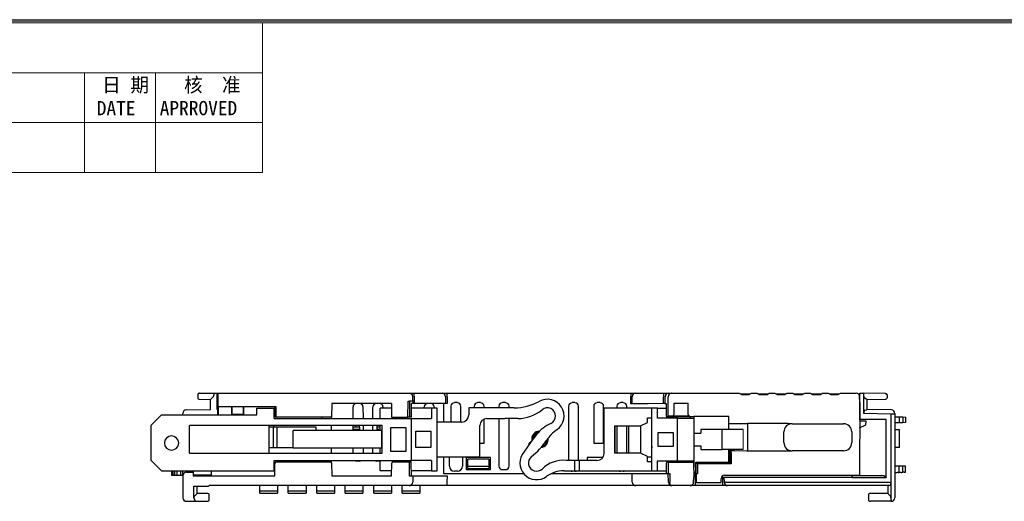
# Model space of a CAD drawing. Header units: millimetres. Extents: x 0 to 427, y 0 to 299.
# Tile 18 of 24: x 71 to 209, y 227 to 295. Entities that reach past the tile are written whole.
import ezdxf
from ezdxf.enums import TextEntityAlignment as Align

# ---------------------------------------------------------------- set-up
doc = ezdxf.new("R2010")
doc.units = ezdxf.units.MM
doc.header["$LTSCALE"] = 23.1
doc.header["$MEASUREMENT"] = 0
doc.layers.get('0').update_dxf_attribs({"lineweight": 18})
doc.layers.add('Layer0000', color=7, linetype='Continuous', lineweight=25)
doc.layers.add('细实线层', color=7, linetype='Continuous', lineweight=18)
doc.styles.add('鸿蒙CAD', font='txt')

# ---------------------------------------------------------------- blocks, each defined once
blk = doc.blocks.new('Plastic_A3')
at = {"layer": '细实线层'}
for p, q in [((229.71, 629.56), (648.26, 629.56)), ((229.93, 629.33), (648.03, 629.33)), ((230.16, 629.11), (647.81, 629.11)), ((330.16, 608.11), (330.16, 629.11)), ((230.16, 622.11), (330.16, 622.11)), ((305.16, 608.11), (305.16, 622.11)), ((315.16, 608.11), (315.16, 622.11)), ((230.16, 615.11), (330.16, 615.11)), ((230.16, 608.11), (330.16, 608.11))]:
    blk.add_line(p, q, dxfattribs=at)
at = {"layer": '细实线层', "style": '鸿蒙CAD'}
for s, p in [('APRROVED', (315.73, 616.14)), ('DATE', (306.89, 616.13))]:
    blk.add_text(s, height=2, dxfattribs=at).set_placement(p)
at = {"layer": '细实线层', "char_height": 2, "attachment_point": 7, "style": '鸿蒙CAD'}
for s, insert, width in [('日 期', (307.65, 619.17), 8.6607), ('核  准', (319.16, 619.18), 11.9152)]:
    blk.add_mtext(s, dxfattribs=dict(at, insert=insert, width=width))
at = {"layer": '细实线层', "style": '鸿蒙CAD'}
for tag, p in [('V1.0', (231.67, 610.16)), ('XXXN', (538.26, 343))]:
    blk.add_attdef(tag, p, '', height=2.5, dxfattribs=at)
for tag, height, p in [('XXXE', 2.5, (540.24, 365.07)), ('XXXC', 2.5, (573.27, 365.07)), ('XXXA', 2.5, (624.03, 365.07)), ('XXXG', 2.5, (497.76, 358.07)), ('mm', 2.5, (540.24, 358.07)), ('XXXD', 2.5, (573.27, 358.07)), ('XXXB', 2.5, (624.03, 358.07)), ('XXXK', 2, (514.01, 357.04)), ('XXXM', 2.5, (501.13, 341.19))]:
    blk.add_attdef(tag, text='', height=height, dxfattribs=at).set_placement(p, align=Align.CENTER)
blk.add_attdef('XXXJ', text='', height=2.5, dxfattribs=at).set_placement((503.31, 352.09), align=Align.MIDDLE_RIGHT)

msp = doc.modelspace()

# ---------------------------------------------------------------- linework, layer by layer
msp.add_line((172.283, 237.504), (172.283, 234.704))
at = {"layer": 'Layer0000', "color": 7, "linetype": 'Continuous', "lineweight": 25}
for p, q in [((95.688, 242.39), (95.688, 241.945)), ((95.884, 242.59), (95.872, 242.589)), ((95.934, 242.59), (95.884, 242.59)), ((95.934, 242.59), (97.486, 242.617)), ((97.488, 242.617), (97.598, 242.617)), ((97.895, 242.124), (97.53, 241.759)), ((97.598, 242.617), (98.021, 242.617)), ((97.942, 242.418), (97.941, 242.349)), ((98.021, 242.617), (98.4, 242.617)), ((98.409, 240.317), (98.398, 242.417)), ((98.4, 242.617), (98.488, 242.617)), ((98.488, 242.62), (99.055, 242.62)), ((98.488, 242.617), (98.504, 239.554)), ((99.055, 242.617), (124.939, 242.617)), ((124.939, 242.617), (125.384, 242.617)), ((125.384, 242.617), (126.084, 242.617)), ((125.888, 241.467), (125.884, 242.12)), ((126.084, 242.617), (129.988, 242.617)), ((126.084, 242.12), (126.084, 242.617)), ((126.084, 242.12), (126.088, 241.467)), ((129.988, 242.617), (130.488, 242.617)), ((129.996, 242.617), (129.988, 242.617)), ((130.488, 242.617), (130.688, 242.617)), ((130.488, 242.117), (130.488, 241.167)), ((130.688, 242.617), (156.488, 242.617)), ((130.688, 242.117), (130.688, 242.617)), ((130.688, 242.117), (130.688, 241.167)), ((156.488, 242.617), (157.188, 242.617)), ((156.488, 242.617), (156.488, 242.117)), ((156.488, 241.125), (156.488, 242.117)), ((156.688, 241.126), (156.688, 242.117)), ((157.188, 242.617), (161.091, 242.617)), ((161.091, 242.617), (161.791, 242.617)), ((161.091, 242.617), (161.091, 242.117)), ((161.091, 241.141), (161.091, 242.117)), ((161.318, 241.142), (161.318, 242.117)), ((161.767, 239.394), (161.767, 242.117)), ((161.791, 242.617), (161.818, 242.617)), ((161.818, 242.617), (162.233, 242.617)), ((162.233, 242.617), (171.738, 242.617)), ((171.738, 242.617), (172.038, 242.417)), ((173.217, 242.47), (171.958, 242.47)), ((172.038, 242.417), (173.138, 242.417)), ((173.138, 242.417), (173.438, 242.617)), ((173.438, 242.617), (174.238, 242.617)), ((174.238, 242.617), (174.538, 242.417)), ((175.717, 242.47), (174.458, 242.47)), ((174.538, 242.417), (175.638, 242.417)), ((175.638, 242.417), (175.938, 242.617)), ((175.938, 242.617), (176.738, 242.617)), ((176.738, 242.617), (177.038, 242.417)), ((178.213, 242.47), (176.962, 242.47)), ((177.038, 242.417), (178.138, 242.417)), ((178.138, 242.417), (178.438, 242.617)), ((178.438, 242.617), (179.238, 242.617)), ((179.238, 242.617), (179.538, 242.417)), ((180.713, 242.47), (179.462, 242.47)), ((179.538, 242.417), (180.638, 242.417)), ((180.638, 242.417), (180.938, 242.617)), ((180.938, 242.617), (181.738, 242.617)), ((181.738, 242.617), (182.038, 242.417)), ((183.213, 242.47), (181.962, 242.47)), ((182.038, 242.417), (183.138, 242.417)), ((183.138, 242.417), (183.438, 242.617)), ((183.438, 242.617), (184.238, 242.617)), ((184.238, 242.617), (184.538, 242.417)), ((185.713, 242.47), (184.458, 242.47)), ((184.538, 242.417), (185.638, 242.417)), ((185.638, 242.417), (185.938, 242.617)), ((185.938, 242.617), (188.14, 242.617)), ((188.687, 242.47), (188.497, 242.47)), ((188.644, 241.317), (188.64, 242.119)), ((188.668, 238.902), (188.688, 242.617)), ((188.688, 242.617), (189.238, 242.617)), ((189.209, 242.53), (189.237, 242.531)), ((189.237, 242.531), (189.238, 242.617)), ((192.244, 242.565), (189.238, 242.617)), ((189.238, 242.199), (189.238, 242.33)), ((189.238, 239.743), (189.238, 242.199)), ((192.244, 242.565), (192.291, 242.564)), ((192.488, 242.364), (192.488, 241.963)), ((95.92, 241.745), (97.488, 241.717)), ((97.488, 241.755), (97.53, 241.759)), ((97.488, 240.317), (97.488, 241.755)), ((100.403, 240.667), (98.548, 240.667)), ((98.548, 240.667), (98.554, 239.554)), ((102.174, 240.667), (100.403, 240.667)), ((100.474, 239.554), (100.474, 240.667)), ((100.488, 240.667), (100.488, 239.554)), ((102.089, 239.554), (102.088, 240.667)), ((102.103, 240.667), (102.103, 239.554)), ((106.688, 240.667), (102.174, 240.667)), ((106.488, 239.417), (106.488, 240.667)), ((106.688, 239.217), (106.688, 240.667)), ((114.488, 241.167), (114.477, 239.217)), ((122.891, 241.167), (114.488, 241.167)), ((117.487, 239.054), (117.487, 240.667)), ((118.888, 240.667), (118.889, 239.054)), ((120.287, 239.054), (120.287, 240.667)), ((121.688, 240.667), (121.688, 240.504)), ((122.891, 241.167), (122.901, 239.217)), ((125.199, 239.217), (125.21, 241.467)), ((125.408, 241.467), (125.398, 239.217)), ((125.884, 241.467), (125.408, 241.467)), ((125.689, 239.217), (125.7, 241.167)), ((125.883, 241.167), (125.7, 241.167)), ((125.886, 241.167), (125.883, 241.167)), ((125.888, 241.467), (125.884, 241.467)), ((125.888, 241.467), (125.886, 241.167)), ((126.086, 241.167), (125.886, 241.167)), ((126.088, 241.467), (125.888, 241.467)), ((126.088, 241.467), (126.086, 241.167)), ((130.182, 241.167), (126.086, 241.167)), ((127.488, 240.504), (127.488, 240.667)), ((128.888, 240.667), (128.888, 240.504)), ((130.288, 241.167), (130.182, 241.167)), ((130.238, 238.554), (130.238, 241.167)), ((130.488, 241.167), (130.288, 241.167)), ((130.688, 241.167), (130.488, 241.167)), ((131.238, 240.767), (131.238, 238.554)), ((131.738, 241.317), (131.738, 241.267)), ((132.138, 241.317), (131.738, 241.317)), ((132.138, 241.267), (132.138, 241.317)), ((132.638, 238.554), (132.638, 240.767)), ((134.488, 240.767), (134.488, 240.554)), ((134.988, 241.317), (134.988, 241.267)), ((135.388, 241.317), (134.988, 241.317)), ((135.388, 241.267), (135.388, 241.317)), ((135.888, 240.554), (135.888, 240.767)), ((137.963, 240.767), (137.963, 240.554)), ((138.463, 241.317), (138.463, 241.267)), ((138.913, 241.317), (138.463, 241.317)), ((138.913, 241.267), (138.913, 241.317)), ((139.413, 240.554), (139.413, 240.767)), ((147.763, 240.767), (147.763, 233.154)), ((148.263, 241.317), (148.263, 241.267)), ((148.663, 241.317), (148.263, 241.317)), ((148.663, 241.267), (148.663, 241.317)), ((149.163, 233.154), (149.163, 240.767)), ((151.288, 240.767), (151.288, 235.567)), ((151.788, 241.317), (151.788, 241.267)), ((152.188, 241.317), (151.788, 241.317)), ((152.188, 241.267), (152.188, 241.317)), ((152.688, 235.567), (152.688, 240.767)), ((154.538, 240.767), (154.538, 240.504)), ((155.038, 241.317), (155.038, 241.267)), ((155.438, 241.317), (155.038, 241.317)), ((155.438, 241.267), (155.438, 241.317)), ((155.938, 240.504), (155.938, 240.767)), ((156.688, 241.126), (156.488, 241.125)), ((156.888, 241.126), (156.688, 241.126)), ((158.938, 241.133), (156.888, 241.126)), ((161.091, 241.141), (158.938, 241.133)), ((161.291, 241.142), (161.091, 241.141)), ((161.291, 241.142), (161.318, 241.142)), ((161.318, 241.142), (161.462, 241.142)), ((161.462, 241.142), (161.462, 239.347)), ((162.557, 241.195), (164.566, 241.195)), ((162.557, 241.195), (162.557, 239.593)), ((164.566, 239.593), (164.566, 241.195)), ((188.644, 241.317), (188.627, 231.092)), ((188.645, 241.237), (188.644, 241.32)), ((188.653, 239.609), (188.647, 240.817)), ((188.678, 240.72), (188.648, 240.72)), ((189.273, 241.993), (189.645, 241.745)), ((189.645, 241.745), (189.65, 241.716)), ((189.65, 241.716), (192.242, 241.762)), ((189.688, 240.317), (189.688, 241.717)), ((90.6, 239.554), (89.1, 238.054)), ((90.6, 239.554), (104, 239.554)), ((93.588, 239.758), (93.588, 239.761)), ((93.588, 239.554), (93.588, 239.758)), ((94.079, 240.258), (97.488, 240.317)), ((98.409, 240.317), (98.48, 240.317)), ((98.484, 239.554), (98.48, 240.317)), ((98.553, 239.619), (98.523, 239.619)), ((102.089, 239.616), (100.488, 239.616)), ((104, 239.554), (104, 240.504)), ((104, 240.504), (106.4, 240.504)), ((106.4, 240.504), (106.488, 240.504)), ((106.4, 239.054), (106.4, 240.504)), ((121.3, 239.054), (121.3, 240.504)), ((122.894, 240.504), (121.3, 240.504)), ((128.5, 240.504), (125.696, 240.504)), ((129.3, 240.504), (128.5, 240.504)), ((128.5, 240.504), (128.5, 239.054)), ((129.3, 231.704), (129.3, 240.504)), ((138.8, 240.554), (133.75, 240.554)), ((133.75, 240.554), (133.75, 239.554)), ((139.4, 240.554), (138.8, 240.554)), ((140.12, 240.554), (139.4, 240.554)), ((152.75, 234.154), (152.75, 240.504)), ((159.45, 240.504), (152.75, 240.504)), ((159.45, 231.704), (159.45, 240.504)), ((160.25, 240.504), (159.45, 240.504)), ((160.25, 239.104), (160.25, 240.504)), ((160.25, 240.504), (161.462, 240.504)), ((161.462, 239.347), (161.765, 239.393)), ((161.462, 239.347), (165.338, 239.347)), ((161.765, 239.393), (161.767, 239.394)), ((162.357, 239.393), (161.765, 239.393)), ((162.389, 239.361), (162.357, 239.393)), ((164.734, 239.361), (162.389, 239.361)), ((164.766, 239.393), (164.734, 239.361)), ((164.85, 239.347), (164.85, 239.104)), ((165.338, 239.37), (170.288, 239.37)), ((165.338, 239.347), (165.338, 239.37)), ((165.35, 239.37), (165.35, 239.104)), ((170.288, 237.504), (170.288, 239.37)), ((188.653, 239.609), (188.641, 239.609)), ((188.654, 239.42), (188.641, 239.42)), ((188.654, 239.42), (188.653, 239.609)), ((193.088, 239.679), (189.238, 239.743)), ((189.311, 240.242), (189.645, 240.275)), ((189.645, 240.275), (189.688, 240.317)), ((193.096, 240.258), (189.688, 240.317)), ((193.088, 239.176), (193.088, 239.679)), ((193.588, 239.679), (193.088, 239.679)), ((193.588, 239.757), (193.588, 239.679)), ((193.588, 239.679), (193.588, 227.917)), ((193.588, 239.266), (193.688, 239.265)), ((193.888, 239.264), (193.888, 239.266)), ((193.888, 239.266), (193.988, 239.265)), ((194.188, 239.265), (194.188, 239.266)), ((194.188, 239.266), (194.488, 239.264)), ((194.188, 239.265), (194.188, 238.452)), ((194.688, 239.263), (194.688, 239.265)), ((194.688, 239.265), (195.088, 239.261)), ((194.688, 239.263), (194.688, 238.461)), ((195.088, 239.261), (195.088, 239.277)), ((195.088, 239.261), (195.088, 238.468)), ((89.1, 238.054), (89.1, 233.204)), ((121.6, 238.054), (94.5, 238.054)), ((94.5, 234.204), (94.5, 238.054)), ((105.7, 234.204), (105.7, 238.054)), ((105.7, 237.867), (106.451, 237.867)), ((106.314, 234.919), (106.314, 237.865)), ((106.4, 239.054), (125.7, 239.054)), ((106.454, 237.867), (106.554, 237.867)), ((106.554, 237.867), (106.674, 237.867)), ((106.674, 237.867), (112.287, 237.867)), ((106.674, 237.867), (106.804, 237.866)), ((114.477, 239.217), (106.688, 239.217)), ((106.804, 237.866), (106.804, 234.918)), ((112.287, 237.867), (112.287, 237.354)), ((113.1, 239.217), (113.1, 239.054)), ((114.468, 237.354), (114.471, 238.054)), ((114.477, 239.054), (114.477, 239.217)), ((117.486, 237.354), (117.486, 238.054)), ((117.888, 237.817), (117.888, 238.054)), ((118.388, 237.817), (118.388, 238.054)), ((118.889, 238.054), (118.889, 237.354)), ((120.286, 237.354), (120.286, 238.054)), ((120.888, 237.817), (120.888, 238.054)), ((121.3, 237.354), (121.3, 238.054)), ((121.6, 234.204), (121.6, 238.054)), ((122.901, 239.217), (125.199, 239.217)), ((125.398, 239.217), (125.199, 239.217)), ((125.689, 239.217), (125.398, 239.217)), ((125.7, 239.054), (128.5, 239.054)), ((125.7, 233.154), (125.7, 239.054)), ((132.75, 238.554), (129.3, 238.554)), ((135.3, 233.654), (135.3, 238.054)), ((135.888, 235.567), (135.888, 238.966)), ((136.3, 239.054), (138.8, 239.054)), ((137.963, 239.054), (137.963, 232.367)), ((139.4, 239.054), (138.8, 239.054)), ((140.643, 239.054), (139.4, 239.054)), ((139.413, 232.367), (139.413, 239.054)), ((154.25, 238.004), (157.85, 238.004)), ((154.25, 234.204), (154.25, 238.004)), ((154.317, 234.204), (154.314, 238.004)), ((154.538, 238.004), (154.538, 234.204)), ((155.938, 234.204), (155.938, 238.004)), ((156.161, 238.004), (156.159, 234.204)), ((157.85, 238.004), (158.85, 238.504)), ((157.906, 234.176), (157.926, 238.043)), ((158.85, 238.504), (158.85, 239.154)), ((158.85, 239.154), (159.45, 239.154)), ((163.05, 239.104), (160.25, 239.104)), ((163.05, 233.104), (163.05, 239.104)), ((163.05, 239.104), (165.35, 239.104)), ((165.35, 239.104), (165.35, 233.104)), ((170.988, 238.294), (170.288, 238.294)), ((172.729, 238.325), (170.988, 238.294)), ((172.87, 238.326), (172.729, 238.325)), ((178.44, 238.326), (172.87, 238.326)), ((172.87, 238.326), (172.87, 234.508)), ((179.147, 238.317), (179.141, 238.322)), ((179.147, 238.317), (186.388, 238.317)), ((188.638, 237.718), (189.533, 238.165)), ((189.538, 238.668), (188.64, 238.668)), ((188.759, 238.91), (188.668, 238.902)), ((188.668, 238.82), (188.668, 238.902)), ((192.368, 238.91), (188.759, 238.91)), ((189.533, 238.165), (189.538, 238.668)), ((192.368, 230.717), (192.368, 238.91)), ((193.088, 227.612), (193.088, 239.176)), ((193.688, 238.443), (193.588, 238.441)), ((193.888, 238.447), (193.688, 238.443)), ((193.988, 238.448), (193.888, 238.447)), ((193.888, 238.447), (193.888, 238.443)), ((194.188, 238.452), (193.988, 238.448)), ((194.488, 238.457), (194.188, 238.452)), ((194.188, 238.452), (194.188, 238.448)), ((194.688, 238.461), (194.488, 238.457)), ((195.088, 238.468), (194.688, 238.461)), ((194.688, 238.461), (194.688, 238.457)), ((109.1, 234.904), (109.1, 237.354)), ((121.502, 237.354), (109.1, 237.354)), ((117.888, 237.817), (117.486, 237.817)), ((117.486, 237.568), (118.388, 237.568)), ((118.388, 237.817), (117.888, 237.817)), ((118.388, 237.817), (118.388, 237.568)), ((118.388, 237.568), (118.388, 237.354)), ((120.888, 237.568), (120.888, 237.817)), ((121.3, 237.817), (120.888, 237.817)), ((120.888, 237.354), (120.888, 237.568)), ((120.888, 237.568), (121.3, 237.568)), ((121.502, 237.354), (121.502, 234.904)), ((122.8, 234.404), (122.8, 237.804)), ((122.8, 237.804), (124.9, 237.804)), ((124.9, 237.804), (124.9, 234.404)), ((126.3, 237.254), (128.4, 237.254)), ((126.3, 234.954), (126.3, 237.254)), ((128.4, 237.254), (128.4, 234.954)), ((143.277, 236.805), (142.486, 235.802)), ((143.44, 237.124), (143.493, 237.07)), ((145.324, 236.766), (145.065, 236.507)), ((145.324, 236.766), (145.303, 236.77)), ((145.317, 236.783), (145.324, 236.766)), ((160.35, 237.104), (162.45, 237.104)), ((160.35, 235.104), (160.35, 237.104)), ((162.45, 237.104), (162.45, 235.104)), ((165.35, 237.004), (166.35, 237.004)), ((169.346, 237.504), (166.35, 237.504)), ((166.35, 237.504), (166.35, 237.004)), ((169.346, 234.704), (169.346, 237.504)), ((172.283, 237.504), (169.346, 237.504)), ((177.997, 235.667), (177.997, 237.167)), ((187.538, 237.167), (187.538, 235.667)), ((194.25, 234.971), (194.25, 237.471)), ((135.3, 235.567), (135.888, 235.567)), ((142.486, 235.802), (141.493, 234.333)), ((142.159, 235.468), (142.473, 235.784)), ((142.159, 235.468), (142.249, 235.451)), ((142.786, 236.363), (142.734, 236.416)), ((144.02, 235.13), (144.039, 235.111)), ((144.746, 235.817), (144.718, 235.846)), ((151.288, 235.567), (152.688, 235.567)), ((152.688, 235.567), (152.75, 235.505)), ((159.447, 235.117), (159.448, 234.918)), ((162.45, 235.104), (160.35, 235.104)), ((165.35, 235.204), (166.35, 235.204)), ((166.35, 235.204), (166.35, 234.704)), ((94.5, 234.204), (121.6, 234.204)), ((106.395, 234.918), (105.7, 234.918)), ((106.395, 234.918), (106.314, 234.919)), ((106.455, 234.917), (106.395, 234.918)), ((106.554, 234.917), (106.455, 234.917)), ((106.725, 234.918), (106.554, 234.917)), ((109.1, 234.918), (106.725, 234.918)), ((106.804, 234.918), (106.725, 234.918)), ((109.1, 234.942), (106.804, 234.918)), ((121.502, 234.904), (109.1, 234.904)), ((114.451, 234.204), (114.455, 234.904)), ((117.484, 234.204), (117.485, 234.904)), ((118.891, 234.904), (118.891, 234.204)), ((120.284, 234.204), (120.285, 234.904)), ((121.3, 234.204), (121.3, 234.904)), ((124.9, 234.404), (122.8, 234.404)), ((128.4, 234.954), (126.3, 234.954)), ((157.85, 234.204), (154.25, 234.204)), ((158.85, 233.704), (157.85, 234.204)), ((166.35, 234.704), (169.346, 234.704)), ((172.283, 234.704), (169.346, 234.704)), ((170.288, 233.017), (170.288, 234.704)), ((170.365, 234.704), (170.365, 234.343)), ((170.365, 234.343), (170.413, 234.294)), ((170.413, 234.294), (170.613, 234.294)), ((170.413, 234.294), (170.413, 232.891)), ((170.564, 234.704), (170.564, 234.54)), ((170.566, 234.54), (170.988, 234.54)), ((170.613, 234.494), (170.568, 234.54)), ((170.613, 234.294), (170.613, 234.494)), ((170.613, 234.294), (170.613, 232.691)), ((170.988, 234.704), (170.988, 234.54)), ((170.988, 234.54), (172.729, 234.509)), ((172.87, 234.508), (178.44, 234.508)), ((179.147, 234.517), (179.141, 234.512)), ((186.388, 234.517), (179.147, 234.517)), ((89.1, 233.204), (90.6, 231.704)), ((106.4, 233.154), (125.7, 233.154)), ((106.4, 231.704), (106.4, 233.154)), ((106.488, 231.017), (106.518, 232.77)), ((106.718, 232.967), (114.257, 232.967)), ((113.1, 232.967), (113.1, 233.154)), ((114.444, 232.838), (114.446, 233.154)), ((114.457, 232.77), (114.488, 231.017)), ((118.617, 233.117), (117.758, 233.117)), ((118.388, 233.064), (117.988, 233.064)), ((121.3, 233.117), (120.558, 233.117)), ((121.188, 233.064), (120.788, 233.064)), ((121.3, 231.704), (121.3, 233.154)), ((122.888, 231.017), (122.918, 232.77)), ((123.118, 232.967), (125.353, 232.967)), ((125.353, 232.967), (125.641, 232.967)), ((125.353, 232.967), (125.388, 231.017)), ((125.702, 231.017), (125.667, 232.771)), ((128.5, 233.154), (125.7, 233.154)), ((128.5, 233.154), (128.5, 231.704)), ((129.3, 233.654), (135.3, 233.654)), ((130.238, 231.267), (130.238, 233.654)), ((131.018, 232.367), (131.017, 233.654)), ((132.858, 233.654), (132.857, 232.367)), ((136.788, 233.567), (133.388, 233.567)), ((133.388, 233.567), (133.388, 231.867)), ((133.611, 232.317), (133.629, 233.317)), ((136.544, 233.317), (133.629, 233.317)), ((136.544, 233.317), (136.561, 232.317)), ((136.544, 233.317), (136.547, 233.317)), ((136.788, 231.867), (136.788, 233.567)), ((148.65, 233.154), (147.406, 233.154)), ((148.65, 231.704), (148.65, 233.154)), ((149.25, 233.154), (148.65, 233.154)), ((151.75, 233.154), (149.25, 233.154)), ((149.25, 233.154), (149.25, 231.704)), ((152.559, 233.567), (150.388, 233.567)), ((150.388, 233.567), (150.388, 233.154)), ((152.547, 233.567), (152.546, 233.55)), ((158.85, 232.954), (158.85, 233.704)), ((159.45, 233.618), (158.85, 233.618)), ((159.45, 232.954), (158.85, 232.954)), ((160.25, 233.104), (163.05, 233.104)), ((160.25, 231.704), (160.25, 233.104)), ((161.49, 232.72), (161.462, 231.317)), ((161.816, 232.917), (161.516, 232.917)), ((161.788, 231.317), (161.816, 232.917)), ((161.816, 232.917), (165.301, 232.917)), ((163.05, 233.104), (165.35, 233.104)), ((164.85, 233.104), (164.85, 232.917)), ((165.301, 232.917), (165.338, 230.817)), ((165.301, 232.917), (165.304, 232.917)), ((165.35, 233.104), (165.35, 232.204)), ((165.618, 231.567), (165.618, 232.937)), ((165.618, 232.937), (170.368, 232.937)), ((165.618, 232.937), (165.663, 232.891)), ((165.663, 232.891), (165.863, 232.691)), ((170.413, 232.891), (165.663, 232.891)), ((165.663, 231.267), (165.663, 232.891)), ((170.613, 232.691), (165.863, 232.691)), ((165.863, 232.691), (165.863, 231.267)), ((170.288, 233.017), (170.368, 232.937)), ((170.413, 232.891), (170.368, 232.937)), ((170.613, 232.691), (170.413, 232.891)), ((193.588, 232.419), (193.688, 232.417)), ((193.688, 232.417), (193.888, 232.414)), ((193.888, 232.414), (193.988, 232.412)), ((193.988, 232.412), (194.188, 232.408)), ((194.188, 232.408), (194.488, 232.403)), ((194.188, 231.478), (194.188, 232.408)), ((194.488, 232.403), (194.688, 232.4)), ((194.688, 232.4), (194.888, 232.396)), ((194.688, 231.489), (194.688, 232.4)), ((194.888, 232.396), (195.088, 232.393)), ((195.088, 231.499), (195.088, 232.393)), ((90.6, 231.704), (106.4, 231.704)), ((92.045, 231.029), (92.045, 231.704)), ((92.088, 231.028), (92.045, 231.029)), ((92.236, 231.028), (92.088, 231.028)), ((92.236, 231.028), (92.236, 231.704)), ((92.288, 231.027), (92.236, 231.028)), ((92.436, 231.026), (92.288, 231.027)), ((92.436, 231.704), (92.436, 231.026)), ((92.788, 231.025), (92.436, 231.026)), ((92.788, 231.025), (92.788, 231.704)), ((92.936, 231.024), (92.788, 231.025)), ((93.288, 231.022), (92.936, 231.024)), ((93.288, 231.022), (93.288, 231.704)), ((93.488, 231.021), (93.288, 231.022)), ((93.588, 231.02), (93.488, 231.021)), ((93.588, 231.017), (93.588, 231.704)), ((93.588, 231.017), (93.588, 227.917)), ((94.088, 231.517), (95.04, 231.517)), ((95.04, 231.704), (95.04, 231.011)), ((97.567, 231.091), (95.04, 231.091)), ((95.04, 231.011), (99.488, 231.011)), ((97.567, 231.704), (97.567, 231.091)), ((99.488, 231.011), (106.488, 231.017)), ((106.5, 231.704), (106.4, 231.704)), ((114.488, 231.017), (122.888, 231.017)), ((122.9, 231.704), (121.3, 231.704)), ((125.388, 231.017), (125.702, 231.017)), ((128.5, 231.704), (125.688, 231.704)), ((125.702, 231.017), (125.888, 231.017)), ((125.888, 231.017), (125.872, 230.108)), ((125.888, 231.017), (130.488, 231.017)), ((128.5, 231.704), (129.3, 231.704)), ((141.498, 231.267), (130.238, 231.267)), ((130.488, 231.017), (130.686, 231.017)), ((130.686, 231.017), (130.671, 230.109)), ((132.138, 231.648), (131.738, 231.648)), ((133.388, 231.867), (136.788, 231.867)), ((133.606, 232.017), (133.611, 232.317)), ((133.606, 232.017), (136.567, 232.017)), ((136.561, 232.317), (133.611, 232.317)), ((136.561, 232.317), (136.567, 232.017)), ((138.463, 231.867), (138.913, 231.867)), ((156.689, 231.267), (145.254, 231.267)), ((147.098, 231.704), (148.65, 231.704)), ((148.263, 231.704), (148.263, 231.648)), ((148.663, 231.648), (148.263, 231.648)), ((148.65, 231.704), (149.25, 231.704)), ((148.663, 231.704), (148.663, 231.648)), ((149.25, 231.704), (159.45, 231.704)), ((155.038, 231.704), (155.038, 231.648)), ((155.438, 231.648), (155.038, 231.648)), ((155.438, 231.704), (155.438, 231.648)), ((156.688, 231.317), (156.888, 231.317)), ((156.709, 230.108), (156.688, 231.317)), ((156.888, 231.317), (161.288, 231.317)), ((159.45, 231.704), (160.25, 231.704)), ((160.25, 231.704), (161.47, 231.704)), ((161.288, 231.317), (161.462, 231.317)), ((161.462, 231.317), (161.767, 231.317)), ((161.767, 231.317), (161.788, 231.317)), ((161.788, 230.112), (161.767, 231.317)), ((161.788, 231.317), (161.965, 231.317)), ((161.965, 231.317), (161.986, 230.112)), ((165.314, 232.169), (165.35, 232.204)), ((165.538, 231.267), (165.33, 231.267)), ((165.538, 231.267), (165.538, 231.567)), ((165.618, 231.567), (165.538, 231.567)), ((165.738, 231.267), (165.538, 231.267)), ((165.538, 231.267), (165.548, 230.067)), ((165.748, 230.067), (165.738, 231.267)), ((165.863, 231.267), (165.738, 231.267)), ((169.683, 231.092), (188.427, 231.092)), ((187.61, 230.863), (187.61, 231.092)), ((187.61, 230.863), (187.688, 231.02)), ((187.688, 231.092), (187.688, 231.02)), ((187.688, 231.02), (192.088, 231.02)), ((188.427, 231.092), (188.627, 231.092)), ((192.099, 231.015), (192.32, 230.863)), ((193.688, 231.465), (193.588, 231.464)), ((193.988, 231.473), (193.888, 231.471)), ((193.888, 231.47), (193.888, 231.465)), ((194.488, 231.485), (194.188, 231.479)), ((194.188, 231.478), (194.188, 231.473)), ((194.888, 231.494), (194.688, 231.491)), ((194.688, 231.489), (194.688, 231.485)), ((195.088, 231.499), (195.088, 231.494)), ((95.138, 227.917), (95.138, 229.567)), ((95.138, 229.567), (97.176, 229.567)), ((95.588, 228.52), (95.588, 229.567)), ((99.51, 229.617), (97.287, 229.617)), ((124.927, 229.617), (99.51, 229.617)), ((104.388, 228.844), (104.388, 229.617)), ((106.888, 229.617), (106.888, 228.844)), ((108.388, 228.844), (108.388, 229.617)), ((110.888, 229.617), (110.888, 228.844)), ((112.388, 228.844), (112.388, 229.617)), ((114.888, 229.617), (114.888, 228.844)), ((116.388, 228.844), (116.388, 229.617)), ((118.888, 229.617), (118.888, 228.844)), ((120.388, 228.844), (120.388, 229.617)), ((122.888, 229.617), (122.888, 228.844)), ((124.388, 228.844), (124.388, 229.617)), ((125.363, 229.617), (124.936, 229.617)), ((125.372, 229.617), (125.363, 229.617)), ((129.972, 229.617), (125.382, 229.617)), ((126.888, 229.617), (126.888, 228.844)), ((130.671, 229.617), (129.982, 229.617)), ((130.671, 230.109), (130.671, 229.617)), ((156.51, 229.617), (130.671, 229.617)), ((157.198, 229.617), (156.51, 229.617)), ((161.798, 229.617), (157.209, 229.617)), ((162.254, 229.617), (161.809, 229.617)), ((164.825, 229.617), (162.254, 229.617)), ((165.538, 229.617), (164.842, 229.617)), ((165.325, 230.112), (165.338, 230.817)), ((165.538, 230.817), (165.542, 230.817)), ((165.538, 230.817), (165.538, 230.109)), ((165.538, 230.109), (165.538, 229.617)), ((165.548, 230.109), (165.538, 230.109)), ((169.388, 229.617), (165.538, 229.617)), ((165.548, 230.067), (165.748, 230.067)), ((165.748, 230.067), (169.179, 230.067)), ((169.179, 230.067), (169.183, 230.596)), ((169.388, 230.817), (169.588, 230.817)), ((169.388, 230.817), (169.388, 230.109)), ((169.388, 230.109), (169.388, 229.617)), ((170.08, 229.617), (169.388, 229.617)), ((169.588, 230.817), (169.788, 230.817)), ((169.588, 230.817), (169.6, 230.117)), ((169.788, 230.117), (169.6, 230.117)), ((169.788, 230.817), (187.594, 230.817)), ((169.788, 230.117), (187.621, 230.117)), ((170.585, 229.617), (170.1, 229.617)), ((187.665, 229.617), (170.585, 229.617)), ((187.594, 230.817), (187.61, 230.817)), ((187.594, 230.817), (187.594, 230.717)), ((187.594, 230.717), (187.61, 230.799)), ((192.368, 230.717), (187.594, 230.717)), ((187.61, 230.817), (187.61, 230.863)), ((187.61, 230.799), (187.61, 230.817)), ((187.621, 230.117), (193.038, 230.117)), ((189.891, 229.616), (187.665, 229.617)), ((192.964, 229.617), (189.891, 229.616)), ((192.32, 230.863), (192.32, 230.799)), ((192.32, 230.799), (192.368, 230.717)), ((192.585, 229.617), (192.585, 228.52)), ((193.038, 230.117), (193.038, 227.89)), ((95.501, 228.43), (95.18, 228.109)), ((95.501, 228.43), (95.588, 228.52)), ((97.088, 228.52), (95.588, 228.52)), ((97.288, 227.62), (97.288, 228.32)), ((104.388, 228.563), (104.388, 228.844)), ((106.888, 228.844), (104.388, 228.844)), ((104.388, 228.563), (106.888, 228.563)), ((106.888, 228.844), (106.888, 228.563)), ((108.388, 228.563), (108.388, 228.844)), ((110.888, 228.844), (108.388, 228.844)), ((108.388, 228.563), (110.888, 228.563)), ((110.888, 228.844), (110.888, 228.563)), ((112.388, 228.563), (112.388, 228.844)), ((114.888, 228.844), (112.388, 228.844)), ((112.388, 228.563), (114.888, 228.563)), ((114.888, 228.844), (114.888, 228.563)), ((116.388, 228.563), (116.388, 228.844)), ((118.888, 228.844), (116.388, 228.844)), ((116.388, 228.563), (118.888, 228.563)), ((118.888, 228.844), (118.888, 228.563)), ((120.388, 228.563), (120.388, 228.844)), ((122.888, 228.844), (120.388, 228.844)), ((120.388, 228.563), (122.888, 228.563)), ((122.888, 228.844), (122.888, 228.563)), ((124.388, 228.563), (124.388, 228.844)), ((126.888, 228.844), (124.388, 228.844)), ((124.388, 228.563), (126.888, 228.563)), ((126.888, 228.844), (126.888, 228.563)), ((189.888, 228.32), (189.888, 227.62)), ((192.585, 228.52), (190.088, 228.52)), ((190.088, 228.52), (190.088, 228.52)), ((192.674, 228.43), (192.585, 228.52)), ((193.003, 228.101), (192.674, 228.43)), ((94.088, 227.417), (95.381, 227.417)), ((95.138, 227.916), (95.138, 227.901)), ((95.381, 227.417), (97, 227.417)), ((97, 227.417), (97.088, 227.42)), ((97.088, 227.42), (97.094, 227.42)), ((190.088, 227.42), (190.175, 227.417)), ((193.088, 227.417), (190.175, 227.417)), ((193.038, 227.89), (193.038, 227.617)), ((193.088, 227.517), (193.088, 227.612)), ((193.088, 227.42), (193.088, 227.517)), ((193.088, 227.417), (193.088, 227.42))]:
    msp.add_line(p, q, dxfattribs=at)
for centre, radius, start, end in [((95.888, 242.39), 0.2, 94.44752, 179.99992), ((97.529, 242.308), 0.41, 333.38903, 5.21441), ((98.112, 242.467), 0.175, 121.46482, 194.24176), ((101.264, 242.482), 2.867, 177.30044, 181.29871), ((125.384, 242.117), 0.5, 0.29992, 89.99992), ((129.988, 242.117), 0.5, 0.00024, 89.02081), ((157.188, 242.117), 0.5, 90.00203, 179.9996), ((161.818, 242.117), 0.5, 90.02914, 180.02884), ((162.251, 242.133), 0.484, 92.10224, 181.95575), ((188.14, 242.117), 0.5, 0.21023, 89.99781), ((188.874, 242.38), 0.367, 352.34386, 24.11974), ((189.615, 242.158), 0.38, 173.85557, 205.75574), ((192.288, 242.364), 0.2, 359.99992, 88.99992), ((95.895, 241.951), 0.208, 181.59026, 276.78996), ((117.985, 240.67), 0.497, 92.09966, 180.31678), ((118.388, 240.667), 0.5, 0.0032, 87.74716), ((120.785, 240.67), 0.497, 92.09966, 180.31678), ((121.19, 240.67), 0.497, 359.68733, 87.8775), ((125.308, 253.584), 12.118, 269.53292, 270.47224), ((127.985, 240.67), 0.497, 90.81043, 180.31555), ((128.39, 240.67), 0.497, 359.68643, 89.17901), ((131.738, 240.767), 0.5, 90.00575, 179.9941), ((132.138, 240.767), 0.5, 0.00548, 89.99409), ((134.988, 240.767), 0.5, 90.00574, 179.9941), ((135.388, 240.767), 0.5, 0.00548, 89.99409), ((138.463, 240.767), 0.5, 90.00574, 179.9941), ((138.913, 240.767), 0.5, 0.00548, 89.99409), ((140.12, 247.815), 7.261, 270, 298.95382), ((144.772, 239.406), 2.35, 305.66867, 118.95382), ((148.263, 240.767), 0.5, 90.00574, 179.9941), ((148.663, 240.767), 0.5, 0.00548, 89.99409), ((151.788, 240.767), 0.5, 90.00574, 179.9941), ((152.188, 240.767), 0.5, 0.00548, 89.99409), ((155.038, 240.767), 0.5, 90.00574, 179.9941), ((155.438, 240.767), 0.5, 0.00548, 89.99409), ((192.274, 241.974), 0.214, 261.5327, 357.05316), ((94.088, 239.758), 0.5, 90.99992, 179.99992), ((98.503, 239.286), 0.333, 86.48899, 89.91467), ((98.323, 239.62), 0.2, 340.73841, 359.49992), ((106.688, 239.417), 0.2, 179.99843, 269.99843), ((132.75, 239.554), 1, 270, 360), ((140.643, 244.334), 5.28, 270, 309.95719), ((144.772, 239.406), 1.15, 294.72315, 129.95719), ((162.357, 239.593), 0.2, 270.0204, 359.97943), ((164.766, 239.593), 0.2, 180.0204, 269.97943), ((193.053, 239.723), 0.536, 3.63628, 85.35752), ((193.815, 248.113), 8.848, 269.17613, 270.47121), ((194.115, 248.113), 8.848, 269.17613, 270.47121), ((194.615, 248.111), 8.848, 269.17613, 270.47121), ((106.454, 232.07), 5.797, 90.03236, 91.37996), ((136.3, 238.054), 1, 90, 180), ((147.507, 233.467), 5.388, 114.72315, 141.72014), ((179.147, 237.167), 1.15, 89.99684, 180.00299), ((178.315, 140.756), 97.57, 89.51462, 89.92654), ((186.388, 237.167), 1.15, 359.99684, 90.00313), ((92, 235.604), 1, 90, 270), ((92, 235.604), 1, 270, 90), ((143.74, 236.119), 1.16, 92.06454, 188.91437), ((143.74, 236.117), 1.05, 98.85369, 182.97338), ((143.752, 236.104), 1, 104.41635, 177.93105), ((149.697, 232.544), 6.095, 125.66867, 145.83289), ((143.717, 236.11), 1.685, 202.3897, 205.76281), ((136.09, 241.78), 10.35, 308.6816, 325.83289), ((143.74, 236.119), 1.161, 276.96087, 8.48173), ((143.74, 236.117), 1.05, 283.97185, 2.33002), ((143.752, 236.104), 1, 286.2798, 0.26184), ((179.147, 235.667), 1.15, 179.99684, 270.00299), ((186.388, 235.667), 1.15, 269.99684, 0.00299), ((143.277, 232.803), 2.35, 139.37901, 306.26651), ((151.75, 234.154), 1, 270, 360), ((170.567, 234.337), 0.202, 90.65749, 178.33951), ((170.613, 234.294), 0.2, 90.02048, 179.97936), ((172.862, 243.075), 8.567, 269.11149, 270.05737), ((178.315, 331.496), 96.988, 270.07374, 270.48812), ((106.718, 232.767), 0.2, 89.99992, 178.99992), ((114.257, 232.767), 0.2, 0.99943, 89.99992), ((117.98, 233.549), 0.485, 234.41821, 270.85749), ((118.394, 233.551), 0.487, 269.27433, 305.50747), ((120.78, 233.549), 0.485, 234.4174, 270.85739), ((121.189, 233.593), 0.529, 269.82897, 282.06052), ((123.118, 232.767), 0.2, 89.99992, 179.0004), ((125.226, 232.811), 0.443, 354.81703, 20.66146), ((131.738, 232.368), 0.72, 180.05727, 269.98432), ((132.137, 232.368), 0.72, 270.01509, 359.94183), ((138.463, 232.367), 0.5, 180.00531, 269.99409), ((138.913, 232.367), 0.5, 270.00531, 359.9941), ((143.277, 232.803), 1.15, 128.6816, 314.49275), ((146.997, 229.017), 4.158, 84.34398, 134.49275), ((161.931, 232.761), 0.443, 159.3389, 185.18247), ((94.088, 231.017), 0.5, 89.99992, 179.99992), ((147.098, 227.595), 4.109, 90, 126.26652), ((148.263, 232.37), 0.722, 247.19241, 269.9499), ((148.662, 232.367), 0.719, 270.01801, 292.8584), ((155.038, 232.37), 0.722, 247.18389, 269.94996), ((155.437, 232.367), 0.719, 270.01802, 292.8637), ((169.683, 230.592), 0.5, 89.99992, 179.5004), ((193.572, 240.928), 9.463, 270.69719, 271.90841), ((193.872, 240.936), 9.463, 270.69719, 271.90841), ((194.372, 240.947), 9.463, 270.69719, 271.90841), ((194.773, 240.954), 9.461, 270.69721, 271.9085), ((97.176, 229.717), 0.15, 269.99364, 317.94365), ((125.372, 230.117), 0.5, 269.99971, 358.99994), ((157.209, 230.117), 0.5, 180.99963, 270.00203), ((162.272, 230.1), 0.483, 178.53119, 267.91856), ((164.825, 230.117), 0.5, 269.99639, 359.50032), ((170.1, 230.117), 0.5, 180.41179, 268.43984), ((97.081, 228.313), 0.207, 1.78994, 88.20989), ((190.088, 228.32), 0.2, 89.99546, 179.99999), ((94.088, 227.917), 0.5, 179.99992, 269.99992), ((95.513, 227.936), 0.376, 152.50291, 183.00674), ((95.616, 227.919), 0.479, 182.16483, 219.17738), ((97.081, 227.626), 0.207, 273.55494, 358.15288), ((190.08, 227.612), 0.193, 178.51606, 272.23611), ((192.6, 227.927), 0.439, 355.13649, 23.33625), ((193.176, 227.623), 0.139, 182.76804, 230.35871), ((193.088, 227.917), 0.5, 270.00082, 0.00082)]:
    msp.add_arc(centre, radius, start, end, dxfattribs=at)
for points, weights in [([(189.311, 240.242), (189.238, 240.234), (189.238, 239.743)], [1, 0.713247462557, 1]), ([(194.25, 237.471), (194.25, 237.471), (193.588, 237.471)], [1, 0.858668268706, 0.868082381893]), ([(194.25, 234.971), (194.25, 234.971), (193.588, 234.971)], [1, 0.858668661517, 0.868082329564]), ([(162.254, 229.617), (161.988, 229.617), (161.986, 230.112)], [1, 0.710186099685, 1]), ([(192.964, 229.617), (193.038, 229.625), (193.038, 230.117)], [1, 0.712625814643, 0.999971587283])]:
    msp.add_rational_spline(points, weights, degree=2, dxfattribs=at)
msp.add_open_spline([(95.245, 227.617), (95.333, 227.508), (95.358, 227.417), (95.381, 227.417)], degree=3, dxfattribs=at)

# ---------------------------------------------------------------- block references
at = {"layer": '细实线层'}
msp.add_blockref('Plastic_A3', (-225.393, -334.482), dxfattribs=at)

doc.saveas('drawing.dxf')
